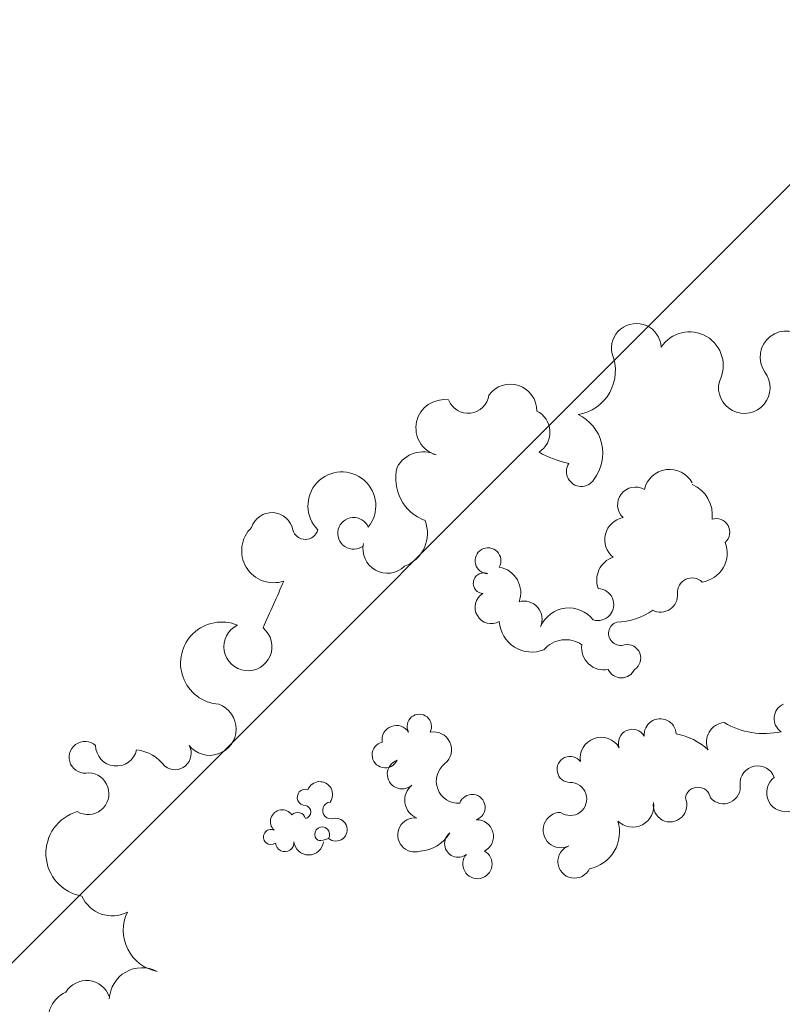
# Model space of a CAD drawing. Header units: millimetres. Extents: x 6567289036 to 6568990308, y 5976640423 to 5977332400.
# Tile 61 of 216: x 6568111209 to 6568112082, y 5976975017 to 5976976144. Entities that reach past the tile are written whole.
import ezdxf

# ---------------------------------------------------------------- set-up
doc = ezdxf.new("R2010")
doc.units = ezdxf.units.MM
doc.layers.add('ZAGOSPODAROWANIE_DRZEWA', color=110, linetype='Continuous', lineweight=5)
picture_1 = doc.add_image_def('image2.jpg', size_in_pixel=(6997, 9782))

# ---------------------------------------------------------------- blocks, each defined once
blk = doc.blocks.new('drz_353_r')
at = {"color": 114, "lineweight": 15}
for centre, radius, start, end in [((-155.3290390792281, 8.170138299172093), 5.963262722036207, 130.3411859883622, 305.4753879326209), ((-55.5999300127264, 8.072391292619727), 4.372596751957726, 216.7788229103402, 98.71296139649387), ((-72.55733672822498, 8.97709652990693), 3.578308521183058, 203.615760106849, 326.868139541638), ((-87.17971002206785, 3.14734223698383), 18.03977082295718, 329.3975281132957, 12.40061891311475), ((-57.68953965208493, 1.662905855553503), 4.046101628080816, 110.4343857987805, 272.2119119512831), ((-148.3345529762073, -1.411028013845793), 5.900133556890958, 255.8537677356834, 126.7923397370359), ((-56.94232731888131, -6.226963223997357), 3.891924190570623, 310.8672978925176, 98.73507689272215), ((-153.3842016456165, -13.95787012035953), 7.720395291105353, 62.14141250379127, 237.1616184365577), ((-115.2258464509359, -7.853119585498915), 3.115530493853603, 41.79600832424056, 197.6346147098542), ((-110.4722040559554, -12.03214221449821), 6.71120773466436, 8.310128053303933, 111.2366959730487), ((-67.20761503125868, -5.620573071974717), 4.464302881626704, 185.3435001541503, 294.2033834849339), ((-119.1682012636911, -16.31081537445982), 7.57662569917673, 82.61987315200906, 156.8107498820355), ((-101.4150478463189, -13.38278089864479), 3.350271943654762, 136.1585398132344, 273.9278938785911), ((-55.1533245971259, -19.38295645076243), 14.08675904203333, 136.5346094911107, 170.2803267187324), ((-53.94013933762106, -12.04282275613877), 2.908595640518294, 99.01318740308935, 260.9868125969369), ((-123.7113109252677, -18.51944202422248), 5.898656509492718, 118.3320081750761, 257.3931272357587), ((-52.76096456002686, -18.41260130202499), 3.860361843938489, 261.2240828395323, 115.0553838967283), ((-100.7809661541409, -20.54812258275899), 3.844288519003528, 331.4023750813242, 96.04117109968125), ((-68.85800507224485, -20.66669182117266), 3.666387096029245, 92.81202923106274, 275.3689713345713), ((-157.3344233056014, -26.13330760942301), 5.693640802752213, 92.37886122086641, 283.0200208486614), ((-108.6412621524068, -30.7429987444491), 14.00146377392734, 0.4742727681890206, 36.63449274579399), ((-52.50649629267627, -26.96533855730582), 4.812065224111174, 315.192588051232, 100.0947907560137), ((-121.4975005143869, -26.35232581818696), 4.070672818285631, 149.3296691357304, 315.9259375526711), ((-66.93697972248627, -27.06650630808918), 3.170140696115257, 119.8518170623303, 289.0878977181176), ((-86.40749341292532, -28.23821356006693), 3.112720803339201, 33.03976029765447, 190.5157067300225), ((-85.22879169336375, -29.56137497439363), 3.341992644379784, 295.3463107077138, 64.65368929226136), ((-113.5106966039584, -28.2082616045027), 5.15541145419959, 190.9080252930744, 321.0518057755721), ((-92.04642056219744, -29.73853570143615), 2.741832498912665, 198.9096801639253, 19.87713599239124), ((-152.2041581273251, -41.10042729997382), 10.17532270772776, 9.187009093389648, 112.2175423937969), ((-104.2874056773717, -29.71757781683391), 5.493835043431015, 198.3707846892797, 290.9898157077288), ((-98.65927331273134, -34.97340829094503), 3.662416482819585, 344.05595543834, 178.0199233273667), ((-63.48570993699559, -34.20307030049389), 4.793304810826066, 120.2476968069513, 278.6755179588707), ((-46.59007007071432, -38.560276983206), 8.576908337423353, 11.48636563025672, 106.963112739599), ((-133.2939293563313, -43.55025287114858), 9.756869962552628, 52.02595716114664, 155.3173468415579), ((-88.8063332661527, -33.56201737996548), 5.103261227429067, 262.5510318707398, 11.0756387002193), ((-129.1192849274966, -38.73262058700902), 3.406189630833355, 237.4685417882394, 57.52679421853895), ((-90.8185383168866, -41.57408676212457), 7.06790848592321, 127.6691977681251, 246.5978283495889), ((-54.15130268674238, -41.26854471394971), 3.78460128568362, 324.1403767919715, 181.0392447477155), ((-39.82546559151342, -40.28634346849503), 3.805767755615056, 199.4413420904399, 64.46494532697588), ((-84.05621092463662, -42.33117438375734), 6.560729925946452, 145.5749363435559, 229.3055994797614), ((-60.9227287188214, -41.29548692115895), 2.987738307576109, 128.0129300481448, 359.2002933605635), ((-156.0030670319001, -35.85581121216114), 25.70314446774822, 330.8025581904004, 347.0763864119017), ((-47.0291498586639, -43.39244865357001), 4.055974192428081, 181.315563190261, 26.96850956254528), ((-138.125336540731, -51.29935181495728), 5.406451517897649, 32.50164374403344, 153.8504085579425), ((-95.22605199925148, -50.08292428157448), 7.430672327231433, 273.5978183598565, 21.94876718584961), ((-143.0521493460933, -54.98705853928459), 6.070865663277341, 89.30412479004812, 233.7847515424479), ((-95.31687918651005, -51.83593229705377), 4.136789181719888, 65.87097048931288, 195.88980898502), ((-101.3844637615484, -58.52769801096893), 5.938655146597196, 69.4062273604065, 170.0243956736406), ((-108.6879790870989, -60.08503941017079), 2.967125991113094, 60.64277213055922, 358.9059225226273), ((-98.01586802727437, -59.31307398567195), 3.727370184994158, 211.7469230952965, 29.12411046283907), ((-147.2905517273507, -64.65970374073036), 4.818910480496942, 291.5328973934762, 82.22868263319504), ((-103.5477431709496, -61.08553054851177), 2.369722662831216, 156.5286859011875, 355.4310935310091), ((-52.23279249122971, -63.72940872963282), 2.985040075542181, 18.45558375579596, 251.4757859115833), ((-45.59673152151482, -62.65350433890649), 3.806795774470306, 27.4823279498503, 181.9710359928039), ((-39.2650115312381, -62.50418677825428), 3.36347041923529, 229.1827070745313, 151.4512549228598), ((-43.92045725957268, -66.93732692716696), 3.098346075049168, 217.5354272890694, 37.53542728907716), ((-58.24099141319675, -66.85971095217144), 5.068716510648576, 217.674799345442, 3.392203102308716), ((-139.1219512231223, -70.11263719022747), 6.473033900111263, 171.3784970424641, 343.5929391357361), ((-65.43230545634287, -72.52609120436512), 4.087311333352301, 38.93255166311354, 191.7067210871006), ((-50.69709356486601, -76.13777759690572), 8.493332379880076, 3.490867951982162, 59.42929268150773), ((-126.8985320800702, -74.97568573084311), 6.736255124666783, 153.2242839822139, 241.5228532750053), ((-114.9443657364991, -81.96820159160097), 8.014705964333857, 20.1269127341, 111.4690022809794), ((-70.77134475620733, -75.80939055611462), 2.794438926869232, 61.42164823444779, 298.5783517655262), ((-127.5391135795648, -70.9139576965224), 10.30877762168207, 255.5562049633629, 339.5864741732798), ((-53.89183000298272, -74.72138205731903), 4.432824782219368, 218.9542319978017, 338.0871700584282), ((-45.91358548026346, -76.85725788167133), 3.895559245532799, 172.8989844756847, 18.50861647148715), ((-67.6913466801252, -81.05489062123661), 3.291129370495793, 121.9839308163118, 279.1732275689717), ((-59.83454046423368, -79.77350895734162), 3.370291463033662, 199.6368028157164, 42.23026309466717), ((-111.4670620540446, -83.11384261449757), 5.623468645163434, 257.8732416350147, 43.95919217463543), ((-64.2542422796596, -83.62497304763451), 2.990526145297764, 193.1226145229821, 65.38900253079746), ((-121.2681107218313, -93.54486558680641), 7.774792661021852, 51.04740403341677, 314.8386708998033), ((-114.9847123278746, -90.85252603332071), 3.632621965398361, 112.5925495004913, 38.08483076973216), ((-47.12052566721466, -94.92567087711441), 2.604878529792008, 319.7951648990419, 192.1646145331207), ((-55.19173386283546, -98.60469973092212), 2.933265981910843, 53.69395618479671, 248.3290121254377), ((-51.53113943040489, -96.00500701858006), 1.938218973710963, 186.9900053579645, 15.88279685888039), ((-46.05186159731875, -98.04037672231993), 1.703500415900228, 57.28040104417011, 10.16347950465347), ((-116.5666397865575, -101.9306084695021), 2.976854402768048, 285.2027353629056, 74.79726463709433), ((-44.76094794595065, -101.1375979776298), 3.419655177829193, 276.4787521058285, 83.5212478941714), ((-54.53105540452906, -101.9189529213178), 1.840426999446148, 161.3576190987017, 0.8181971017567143), ((-51.17886544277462, -102.1889362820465), 1.540703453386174, 11.08654443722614, 168.9134555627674), ((-49.22742992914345, -103.667630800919), 1.828558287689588, 103.9069053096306, 226.2921167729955), ((-114.8776363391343, -109.5690983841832), 4.851609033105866, 100.7911805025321, 252.8415436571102), ((-48.9750677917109, -107.2141416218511), 2.692047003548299, 124.2697115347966, 316.5409047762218), ((-44.17641954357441, -106.6186838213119), 2.092721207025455, 272.9299146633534, 95.44757861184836), ((-110.9968450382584, -109.153384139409), 7.330405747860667, 223.5589922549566, 18.64492458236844), ((884.9497263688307, 2101.595986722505), 2419.747718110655, 245.8755061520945, 246.1541372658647), ((-89.0189230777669, -115.0423106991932), 5.497572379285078, 205.9151049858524, 141.1429335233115), ((-45.43836953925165, -109.7703165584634), 1.732348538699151, 156.0044525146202, 37.79491379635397), ((-85.24160231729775, -121.0320646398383), 9.430897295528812, 157.6442480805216, 355.8050461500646), ((-70.1653198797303, -123.780175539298), 6.032630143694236, 308.3387956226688, 160.0509690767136), ((-64.58697729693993, -131.7623674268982), 3.73326422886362, 322.4084996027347, 119.4628510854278), ((-56.16891945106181, -141.5216218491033), 9.26221715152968, 126.1201285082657, 173.822518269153), ((-24.05650746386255, -134.0021742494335), 9.578367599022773, 244.040815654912, 349.0343085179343), ((-8.035034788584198, -139.3171946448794), 7.483246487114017, 152.1746712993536, 267.3741841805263), ((-66.45472921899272, -145.1639934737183), 4.762527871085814, 270.3791064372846, 76.92541834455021), ((-34.97259966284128, -146.1225681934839), 7.583694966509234, 293.8204542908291, 27.55678028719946), ((-55.36969707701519, -151.6640796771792), 4.781389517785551, 329.3045456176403, 177.9534432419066), ((-7.061120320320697, -152.003479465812), 5.526105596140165, 109.4452875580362, 238.5223955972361), ((-63.69081973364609, -152.3325917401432), 3.640834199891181, 138.6325564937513, 13.32732979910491), ((-41.70431277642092, -151.3538452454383), 9.942088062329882, 196.0635708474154, 350.1171358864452), ((-3.349204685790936, -153.5825492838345), 7.303928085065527, 205.4080472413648, 16.62106444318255)]:
    blk.add_arc(centre, radius, start, end, dxfattribs=at)

msp = doc.modelspace()

# ---------------------------------------------------------------- hatches: boundary and pattern name
at = {"lineweight": 9}
h = msp.add_hatch(dxfattribs=at)
h.set_pattern_fill('ANSI37', color=6, scale=200)
h.set_pattern_definition([(45, (0, 0), (-449.0128060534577, 449.0128060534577), []), (135, (0, 0), (-449.0128060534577, -449.0128060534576), [])])
edge = h.paths.add_edge_path()
edge.add_ellipse((6568115963.531235, 5976981075.503613), major_axis=(-4887.610083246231, 13295.45242395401), ratio=0.7412441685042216, start_angle=32.51208644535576, end_angle=210.017614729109)
edge.add_arc((6568120030.921191, 5976974544.735871), 6000.0000036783, 328.1187080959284, 341.4126795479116)
edge.add_arc((6568129230.183396, 5976971451.657601), 3705.336608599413, 102.07590089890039, 161.4207304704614, ccw=False)
edge.add_line((6568128455.000002, 5976975074.999993), (6568127189.99999, 5976976139.999994))
edge.add_line((6568127189.99999, 5976976139.999994), (6568126709.575541, 5976977735.563391))
edge.add_arc((6568125952.522593, 5976977524.292806), 785.9799155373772, -6.952018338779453e-08, 15.592810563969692, ccw=False)
edge.add_arc((6568125952.522593, 5976977524.292805), 785.9799146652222, -180, 0, ccw=False)
edge.add_arc((6568125952.522594, 5976977524.292805), 785.9799156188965, 15.59281063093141, 180, ccw=False)
edge.add_line((6568126709.575541, 5976977735.563391), (6568126110.000009, 5976980010.000004))
edge.add_line((6568126110.000009, 5976980010.000004), (6568123380.000009, 5976984369.999994))
edge.add_line((6568123380.000009, 5976984369.999994), (6568121269.99999, 5976989290.000013))
edge.add_line((6568121269.99999, 5976989290.000013), (6568113570.945966, 5976997357.572804))
edge.add_line((6568113570.945966, 5976997357.572804), (6568115087.354076, 5976995767.827636))
edge.add_line((6568115087.354076, 5976995767.827636), (6568109344.62986, 5976993777.976645))
edge.add_line((6568109344.62986, 5976993777.976645), (6568105057.329888, 5976992283.576641))
edge.add_line((6568105057.329888, 5976992283.576641), (6568103663.345472, 5976991804.321001))
edge.add_line((6568103663.345472, 5976991804.321001), (6568103663.086779, 5976991804.241769))
edge.add_line((6568103663.086779, 5976991804.241769), (6568105057.329888, 5976992283.576641))
edge.add_line((6568105057.329888, 5976992283.576641), (6568103718.416223, 5976991818.804065))
edge.add_line((6568103718.416223, 5976991818.804065), (6568104962.276554, 5976992242.049895))
edge.add_arc((6568105439.242177, 5976991029.434477), 1303.047335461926, -31.942532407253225, 111.4715139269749, ccw=False)
edge = h.paths.add_edge_path(flags=16)
edge.add_spline(control_points=[(6568124179.660505, 5976971937.399259), (6568124170.178185, 5976971922.238156), (6568124160.661446, 5976971907.1206), (6568124042.983392, 5976971721.395361), (6568123930.467439, 5976971556.34814), (6568123697.169327, 5976971237.91074), (6568123576.387566, 5976971084.520517), (6568123327.072579, 5976970789.772813), (6568123198.539742, 5976970648.415164), (6568122934.2278, 5976970378.038323), (6568122798.449032, 5976970249.018835), (6568122489.41623, 5976969976.473749), (6568122314.506495, 5976969836.032023), (6568121955.434841, 5976969574.236462), (6568121771.273003, 5976969452.881261), (6568121394.443346, 5976969229.517278), (6568121201.774976, 5976969127.507148), (6568120768.233918, 5976968924.113389), (6568120525.587008, 5976968827.159615), (6568120108.031768, 5976968688.061913), (6568119935.845833, 5976968638.2722), (6568119587.009729, 5976968552.366451), (6568119410.358985, 5976968516.250504), (6568119052.970499, 5976968457.845744), (6568118872.232271, 5976968435.557209), (6568118507.082804, 5976968404.968018), (6568118322.671227, 5976968396.66777), (6568117950.638351, 5976968394.212671), (6568117763.016894, 5976968400.058295), (6568117385.084333, 5976968426.035691), (6568117194.773247, 5976968446.167936), (6568116812.040392, 5976968500.828072), (6568116619.618782, 5976968535.35638), (6568116233.299957, 5976968618.873293), (6568116039.403005, 5976968667.862229), (6568115650.818154, 5976968780.308804), (6568115456.13058, 5976968843.766676), (6568115066.689784, 5976968985.094758), (6568114871.936908, 5976969062.965104), (6568114483.121285, 5976969232.991462), (6568114289.058877, 5976969325.147525), (6568113902.400093, 5976969523.545527), (6568113709.804032, 5976969629.787452), (6568113326.864097, 5976969856.083756), (6568113136.520503, 5976969976.138072), (6568112758.872959, 5976970229.713349), (6568112571.569253, 5976970363.234211), (6568112200.782331, 5976970643.326867), (6568112017.299326, 5976970789.898541), (6568111654.921274, 5976971095.610539), (6568111476.026404, 5976971254.750731), (6568111123.572922, 5976971585.05476), (6568110950.014457, 5976971756.218459), (6568110608.958048, 5976972109.965896), (6568110441.46023, 5976972292.549491), (6568110113.221196, 5976972668.478745), (6568109952.480091, 5976972861.824264), (6568109638.418891, 5976973258.56927), (6568109485.098891, 5976973461.968619), (6568109186.509607, 5976973878.067302), (6568109041.240406, 5976974090.766497), (6568108759.345093, 5976974524.669134), (6568108622.719053, 5976974745.872441), (6568108358.662783, 5976975195.949905), (6568108231.232617, 5976975424.823928), (6568107986.079069, 5976975889.375787), (6568107868.355747, 5976976125.053492), (6568107643.083237, 5976976602.316001), (6568107535.534105, 5976976843.900676), (6568107331.031953, 5976977332.054698), (6568107234.078984, 5976977578.623914), (6568107051.144165, 5976978075.802788), (6568106965.162361, 5976978326.412314), (6568106804.496389, 5976978830.709731), (6568106729.812265, 5976979084.397489), (6568106592.018281, 5976979593.875413), (6568106528.908463, 5976979849.665444), (6568106414.488504, 5976980362.362128), (6568106363.178405, 5976980619.268641), (6568106272.530857, 5976981133.206791), (6568106233.193444, 5976981390.238283), (6568106166.610678, 5976981903.433439), (6568106139.365355, 5976982159.596952), (6568106097.031569, 5976982670.066146), (6568106081.943135, 5976982924.371669), (6568106063.932471, 5976983430.14245), (6568106061.010261, 5976983681.607542), (6568106067.285231, 5976984180.727455), (6568106076.482419, 5976984428.382098), (6568106106.892788, 5976984918.928708), (6568106128.105963, 5976985161.820485), (6568106182.388234, 5976985641.912052), (6568106215.457308, 5976985879.111641), (6568106293.235035, 5976986346.918525), (6568106337.94364, 5976986577.525605), (6568106438.728861, 5976987031.282452), (6568106494.805395, 5976987254.43199), (6568106618.001571, 5976987692.450681), (6568106685.12109, 5976987907.319598), (6568106830.028, 5976988328.002844), (6568106907.815219, 5976988533.816941), (6568107073.636337, 5976988935.672216), (6568107161.670006, 5976989131.713181), (6568107347.522875, 5976989513.366485), (6568107445.341783, 5976989698.978644), (6568107650.271835, 5976990059.187248), (6568107757.382629, 5976990233.783571), (6568107980.380675, 5976990571.446624), (6568108096.267531, 5976990734.51332), (6568108336.290716, 5976991048.678833), (6568108460.426629, 5976991199.777731), (6568108716.422053, 5976991489.644339), (6568108848.28117, 5976991628.412262), (6568109119.210566, 5976991893.324191), (6568109258.280524, 5976992019.468547), (6568109573.005394, 5976992284.002355), (6568109750.216354, 5976992419.413794), (6568110113.673797, 5976992671.111975), (6568110299.920358, 5976992787.400099), (6568110680.724046, 5976993000.607155), (6568110875.28188, 5976993097.527375), (6568111199.420376, 5976993239.883722), (6568111326.713811, 5976993291.17831), (6568111455.464362, 5976993338.508967)], knot_values=[0, 0, 0, 0, 0.005215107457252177, 0.005215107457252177, 0.06425553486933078, 0.06425553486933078, 0.1232959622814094, 0.1232959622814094, 0.182336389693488, 0.182336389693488, 0.2413768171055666, 0.2413768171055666, 0.313447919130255, 0.313447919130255, 0.3855190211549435, 0.3855190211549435, 0.457590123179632, 0.457590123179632, 0.5444636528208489, 0.5444636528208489, 0.603987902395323, 0.603987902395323, 0.6635121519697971, 0.6635121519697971, 0.7230364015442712, 0.7230364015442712, 0.7825606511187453, 0.7825606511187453, 0.8420849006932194, 0.8420849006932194, 0.9016091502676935, 0.9016091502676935, 0.9611333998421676, 0.9611333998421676, 1.020657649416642, 1.020657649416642, 1.080181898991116, 1.080181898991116, 1.13970614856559, 1.13970614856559, 1.199230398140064, 1.199230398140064, 1.258754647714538, 1.258754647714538, 1.318278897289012, 1.318278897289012, 1.377803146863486, 1.377803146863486, 1.43732739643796, 1.43732739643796, 1.496851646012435, 1.496851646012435, 1.556375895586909, 1.556375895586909, 1.615900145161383, 1.615900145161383, 1.675424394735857, 1.675424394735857, 1.734948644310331, 1.734948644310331, 1.794472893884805, 1.794472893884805, 1.853997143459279, 1.853997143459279, 1.913521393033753, 1.913521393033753, 1.973045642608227, 1.973045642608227, 2.032569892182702, 2.032569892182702, 2.092094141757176, 2.092094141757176, 2.15161839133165, 2.15161839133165, 2.211142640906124, 2.211142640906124, 2.270666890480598, 2.270666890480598, 2.330191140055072, 2.330191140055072, 2.389715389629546, 2.389715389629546, 2.44923963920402, 2.44923963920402, 2.508763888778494, 2.508763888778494, 2.568288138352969, 2.568288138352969, 2.627812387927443, 2.627812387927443, 2.687336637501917, 2.687336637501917, 2.746860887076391, 2.746860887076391, 2.806385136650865, 2.806385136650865, 2.865909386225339, 2.865909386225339, 2.925433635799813, 2.925433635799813, 2.984957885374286, 2.984957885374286, 3.044482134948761, 3.044482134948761, 3.104006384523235, 3.104006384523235, 3.163530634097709, 3.163530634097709, 3.223054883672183, 3.223054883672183, 3.282579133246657, 3.282579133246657, 3.342103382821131, 3.342103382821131, 3.401627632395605, 3.401627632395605, 3.473631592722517, 3.473631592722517, 3.54563555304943, 3.54563555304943, 3.617639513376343, 3.617639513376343, 3.663283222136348, 3.663283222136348, 3.663283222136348, 3.663283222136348], degree=3, periodic=0)
edge.add_spline(control_points=[(6568111455.464362, 5976993338.508967), (6568111532.57975, 5976993366.857755), (6568111610.217915, 5976993393.784486), (6568111857.122364, 5976993474.349177), (6568112028.24174, 5976993522.753692), (6568112374.847825, 5976993606.100425), (6568112550.335085, 5976993641.042549), (6568112905.306947, 5976993697.314068), (6568113084.792009, 5976993718.643189), (6568113447.353069, 5976993747.531727), (6568113630.42938, 5976993755.090744), (6568113854.469842, 5976993755.815786), (6568113893.937239, 5976993755.626351), (6568113933.473553, 5976993755.11933)], knot_values=[6.007088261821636, 6.007088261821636, 6.007088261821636, 6.007088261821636, 6.034426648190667, 6.034426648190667, 6.093467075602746, 6.093467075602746, 6.152507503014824, 6.152507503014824, 6.211547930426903, 6.211547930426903, 6.270588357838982, 6.270588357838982, 6.283185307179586, 6.283185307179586, 6.283185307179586, 6.283185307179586], degree=3, periodic=0)
edge.add_arc((6568114150.153406, 5976990882.713037), 2880.56731633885, -6.57821503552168, 94.31393393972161, ccw=False)
edge.add_arc((6568110320.519809, 5976990930.202398), 6701.875845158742, 335.38205193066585, 356.7710859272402, ccw=False)
edge.add_spline(control_points=[(6568116413.233098, 5976988138.43152), (6568116399.802512, 5976988118.620205), (6568116386.481956, 5976988098.660331), (6568116311.348016, 5976987984.289184), (6568116251.873528, 5976987886.786275), (6568116138.119045, 5976987685.589762), (6568116083.839258, 5976987581.89623), (6568115980.755843, 5976987368.648404), (6568115931.952387, 5976987259.094217), (6568115840.085011, 5976987034.494839), (6568115797.021228, 5976986919.449773), (6568115716.873694, 5976986684.274664), (6568115679.790045, 5976986564.144757), (6568115611.816869, 5976986319.238267), (6568115580.927412, 5976986194.461821), (6568115525.527754, 5976985940.728713), (6568115501.017599, 5976985811.772182), (6568115458.53099, 5976985550.169449), (6568115440.554561, 5976985417.523372), (6568115411.258081, 5976985149.052274), (6568115399.938043, 5976985013.227372), (6568115384.04467, 5976984738.925879), (6568115379.471337, 5976984600.449398), (6568115377.129155, 5976984321.385095), (6568115379.360299, 5976984180.797376), (6568115390.652369, 5976983898.060843), (6568115399.713285, 5976983755.912126), (6568115424.657997, 5976983470.610762), (6568115440.541779, 5976983327.458203), (6568115479.093537, 5976983040.71043), (6568115501.761497, 5976982897.115299), (6568115553.811668, 5976982610.045099), (6568115583.193859, 5976982466.570113), (6568115648.571897, 5976982180.301835), (6568115684.56772, 5976982037.508623), (6568115763.042439, 5976981753.161994), (6568115805.521308, 5976981611.608654), (6568115896.802265, 5976981330.293968), (6568115945.604325, 5976981190.532698), (6568116049.343316, 5976980913.346115), (6568116104.280218, 5976980775.92088), (6568116220.072862, 5976980503.939821), (6568116280.928574, 5976980369.384072), (6568116408.316006, 5976980103.662653), (6568116474.847695, 5976979972.497057), (6568116613.318377, 5976979714.061551), (6568116685.257336, 5976979586.791718), (6568116834.248999, 5976979336.636009), (6568116911.301663, 5976979213.750213), (6568117070.203418, 5976978972.831218), (6568117152.052464, 5976978854.798099), (6568117320.207122, 5976978624.031129), (6568117406.512685, 5976978511.297358), (6568117583.219337, 5976978291.551407), (6568117673.620369, 5976978184.539309), (6568117858.137304, 5976977976.632259), (6568117952.253142, 5976977875.73739), (6568118143.801198, 5976977680.431128), (6568118241.23334, 5976977586.019817), (6568118438.999794, 5976977404.015286), (6568118539.334015, 5976977316.42215), (6568118742.477169, 5976977148.354403), (6568118845.285995, 5976977067.87987), (6568119052.940602, 5976976914.313204), (6568119157.786259, 5976976841.221138), (6568119369.069979, 5976976702.644506), (6568119475.507895, 5976976637.159993), (6568119689.528906, 5976976513.982927), (6568119797.111833, 5976976456.290405), (6568120012.977748, 5976976348.839824), (6568120121.260547, 5976976299.081761), (6568120338.088616, 5976976207.600125), (6568120446.633684, 5976976165.876508), (6568120663.562138, 5976976090.521903), (6568120771.945321, 5976976056.890822), (6568120988.145437, 5976975997.739588), (6568121095.962186, 5976975972.219279), (6568121310.650357, 5976975929.271747), (6568121417.521635, 5976975911.844309), (6568121629.970323, 5976975885.03404), (6568121735.547655, 5976975875.65095), (6568121941.568389, 5976975865.039034), (6568122042.065019, 5976975863.546184), (6568122141.684427, 5976975865.736631)], knot_values=[0.4891344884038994, 0.4891344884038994, 0.4891344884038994, 0.4891344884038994, 0.5018947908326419, 0.5018947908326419, 0.5617157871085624, 0.5617157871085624, 0.6215367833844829, 0.6215367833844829, 0.6813577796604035, 0.6813577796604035, 0.741178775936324, 0.741178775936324, 0.8009997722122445, 0.8009997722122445, 0.860820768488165, 0.860820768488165, 0.9206417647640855, 0.9206417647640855, 0.9804627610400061, 0.9804627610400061, 1.040283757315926, 1.040283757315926, 1.100104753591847, 1.100104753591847, 1.159925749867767, 1.159925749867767, 1.219746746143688, 1.219746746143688, 1.279567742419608, 1.279567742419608, 1.339388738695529, 1.339388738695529, 1.399209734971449, 1.399209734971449, 1.459030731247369, 1.459030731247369, 1.51885172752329, 1.51885172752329, 1.57867272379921, 1.57867272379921, 1.638493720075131, 1.638493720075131, 1.698314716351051, 1.698314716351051, 1.758135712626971, 1.758135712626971, 1.817956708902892, 1.817956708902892, 1.877777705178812, 1.877777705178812, 1.937598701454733, 1.937598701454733, 1.997419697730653, 1.997419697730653, 2.057240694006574, 2.057240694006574, 2.117061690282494, 2.117061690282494, 2.176882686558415, 2.176882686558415, 2.236703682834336, 2.236703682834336, 2.296524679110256, 2.296524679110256, 2.356345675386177, 2.356345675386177, 2.416166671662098, 2.416166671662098, 2.475987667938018, 2.475987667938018, 2.535808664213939, 2.535808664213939, 2.595629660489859, 2.595629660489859, 2.65545065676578, 2.65545065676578, 2.715271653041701, 2.715271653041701, 2.775092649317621, 2.775092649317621, 2.834913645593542, 2.834913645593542, 2.892721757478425, 2.892721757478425, 2.892721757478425, 2.892721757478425], degree=3, periodic=0)
edge.add_arc((6568122003.929132, 5976973301.462857), 2567.971282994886, -32.08544419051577, 86.92497051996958, ccw=False)
h.paths.add_polyline_path([(6568115761.083549, 5976988511.144317), (6568116213.983452, 5976988299.291283), (6568115366.57142, 5976986487.69177), (6568114913.671543, 5976986699.544763)], flags=0)
edge = h.paths.add_edge_path(flags=16)
edge.add_spline(control_points=[(6568122117.503294, 5976976965.470814), (6568122095.634129, 5976976964.989951), (6568122073.659348, 5976976964.752335), (6568122009.126465, 5976976964.777331), (6568121966.28494, 5976976965.70374), (6568121879.836099, 5976976969.420142), (6568121836.227296, 5976976972.21031), (6568121739.87075, 5976976980.41346), (6568121686.970827, 5976976986.224181), (6568121587.142304, 5976976999.685277), (6568121540.335401, 5976977006.99522), (6568121445.985789, 5976977023.765357), (6568121398.446313, 5976977033.224999), (6568121288.958086, 5976977057.366896), (6568121226.784196, 5976977072.767728), (6568121105.71034, 5976977106.113291), (6568121046.857298, 5976977123.817733), (6568120939.343596, 5976977158.941852), (6568120890.815192, 5976977175.807072), (6568120805.189653, 5976977207.377444), (6568120768.193889, 5976977221.60511), (6568120693.982465, 5976977251.337688), (6568120656.769596, 5976977266.841464), (6568120544.023896, 5976977315.639267), (6568120468.18812, 5976977350.924743), (6568120354.095163, 5976977407.819135), (6568120315.999114, 5976977427.44904), (6568120224.833806, 5976977475.959131), (6568120171.72779, 5976977505.457523), (6568120076.069017, 5976977560.873515), (6568120033.5171, 5976977586.335578), (6568119951.473879, 5976977637.018695), (6568119911.981095, 5976977662.127), (6568119833.066043, 5976977713.743689), (6568119793.636919, 5976977740.256621), (6568119699.98791, 5976977804.973507), (6568119645.818672, 5976977843.803679), (6568119508.509773, 5976977945.856742), (6568119425.572317, 5976978010.903067), (6568119307.374588, 5976978108.645167), (6568119271.608172, 5976978138.893512), (6568119188.881468, 5976978210.437518), (6568119142.019223, 5976978252.158396), (6568119048.845014, 5976978337.541326), (6568119002.525654, 5976978381.210325), (6568118910.504687, 5976978470.455091), (6568118864.806069, 5976978516.027941), (6568118769.706587, 5976978613.543143), (6568118720.370191, 5976978665.681199), (6568118622.64212, 5976978772.11737), (6568118574.253626, 5976978826.412236), (6568118469.449304, 5976978947.572772), (6568118413.249493, 5976979014.86982), (6568118275.879962, 5976979185.279014), (6568118195.664942, 5976979290.09271), (6568118078.404751, 5976979451.565716), (6568118039.822672, 5976979506.106125), (6568117963.732501, 5976979616.544595), (6568117926.22601, 5976979672.440291), (6568117848.78729, 5976979790.966536), (6568117808.966093, 5976979853.731558), (6568117725.871052, 5976979988.647191), (6568117682.78918, 5976980060.988088), (6568117598.438626, 5976980207.540318), (6568117557.175504, 5976980281.751142), (6568117476.656051, 5976980431.74359), (6568117437.392956, 5976980507.537989), (6568117360.950826, 5976980660.564817), (6568117323.774444, 5976980737.792494), (6568117249.00724, 5976980899.10006), (6568117211.57662, 5976980983.272905), (6568117141.192058, 5976981148.443359), (6568117108.100163, 5976981229.389515), (6568117044.291972, 5976981392.283509), (6568117013.577645, 5976981474.22713), (6568116954.739178, 5976981638.52753), (6568116926.602977, 5976981720.876121), (6568116872.800014, 5976981886.229169), (6568116847.128933, 5976981969.247186), (6568116798.298273, 5976982135.7856), (6568116775.14052, 5976982219.300756), (6568116730.954418, 5976982388.284255), (6568116709.975831, 5976982473.756072), (6568116670.707622, 5976982644.857734), (6568116652.414854, 5976982730.501804), (6568116617.887943, 5976982905.084249), (6568116601.761948, 5976982994.016427), (6568116572.453586, 5976983171.68931), (6568116559.271928, 5976983260.423236), (6568116538.781799, 5976983415.433166), (6568116530.826926, 5976983481.808152), (6568116516.586197, 5976983614.242401), (6568116510.300646, 5976983680.298689), (6568116499.599446, 5976983809.572456), (6568116495.122626, 5976983872.808131), (6568116487.710375, 5976983998.832855), (6568116484.77512, 5976984061.618791), (6568116480.207375, 5976984193.366218), (6568116478.747606, 5976984262.273131), (6568116477.694455, 5976984399.346871), (6568116478.101213, 5976984467.509321), (6568116480.499536, 5976984589.555973), (6568116482.160139, 5976984643.586482), (6568116486.657064, 5976984751.058761), (6568116489.49327, 5976984804.497582), (6568116499.608615, 5976984961.711306), (6568116508.53998, 5976985064.594976), (6568116528.744451, 5976985249.211628), (6568116539.306009, 5976985331.43283), (6568116560.588132, 5976985475.627213), (6568116570.743605, 5976985538.009781), (6568116590.958807, 5976985651.520385), (6568116600.770177, 5976985702.841016), (6568116621.541807, 5976985804.491194), (6568116632.501518, 5976985854.817669), (6568116656.957761, 5976985960.556149), (6568116670.599832, 5976986015.832397), (6568116699.252728, 5976986125.014327), (6568116714.262809, 5976986178.916669), (6568116742.480248, 5976986274.683747), (6568116755.447944, 5976986316.799826), (6568116782.205708, 5976986400.088901), (6568116795.994809, 5976986441.258929), (6568116840.02241, 5976986567.514733), (6568116871.630661, 5976986650.957241), (6568116921.490833, 5976986772.719453), (6568116938.52239, 5976986812.749106), (6568116974.182065, 5976986893.495354), (6568116992.847601, 5976986934.157406), (6568117030.997469, 5976987014.19085), (6568117050.483657, 5976987053.565917), (6568117094.24931, 5976987138.824138), (6568117118.70173, 5976987184.41643), (6568117168.663729, 5976987273.677287), (6568117194.177909, 5976987317.353882), (6568117246.20577, 5976987402.779351), (6568117272.716642, 5976987444.523621), (6568117325.543886, 5976987524.363022), (6568117351.826954, 5976987562.544697), (6568117421.686473, 5976987660.161722), (6568117465.902493, 5976987718.134262), (6568117539.472173, 5976987808.773355), (6568117568.257901, 5976987842.852838), (6568117626.509151, 5976987909.151843), (6568117655.982096, 5976987941.379913), (6568117715.569021, 5976988004.000515), (6568117745.681647, 5976988034.391772), (6568117828.65514, 5976988114.8297), (6568117882.116377, 5976988163.078126), (6568117990.663218, 5976988254.283109), (6568118045.75631, 5976988297.246881), (6568118157.477585, 5976988378.047336), (6568118214.106191, 5976988415.884933), (6568118310.119851, 5976988475.041928), (6568118349.091805, 5976988497.718554), (6568118388.411192, 5976988519.292567)], knot_values=[0.1112319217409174, 0.1112319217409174, 0.1112319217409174, 0.1112319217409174, 0.1286975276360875, 0.1286975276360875, 0.1622787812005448, 0.1622787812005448, 0.1958600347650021, 0.1958600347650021, 0.235836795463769, 0.235836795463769, 0.2705727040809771, 0.2705727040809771, 0.3053086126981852, 0.3053086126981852, 0.3499824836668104, 0.3499824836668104, 0.3916036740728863, 0.3916036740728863, 0.4255241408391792, 0.4255241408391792, 0.451170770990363, 0.451170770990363, 0.4768174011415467, 0.4768174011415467, 0.5286687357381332, 0.5286687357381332, 0.5545944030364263, 0.5545944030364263, 0.5906419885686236, 0.5906419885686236, 0.619497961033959, 0.619497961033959, 0.6462924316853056, 0.6462924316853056, 0.6730869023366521, 0.6730869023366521, 0.7100172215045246, 0.7100172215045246, 0.7669852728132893, 0.7669852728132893, 0.7918135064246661, 0.7918135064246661, 0.8246233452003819, 0.8246233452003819, 0.8574331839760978, 0.8574331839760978, 0.8902430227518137, 0.8902430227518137, 0.9262393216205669, 0.9262393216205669, 0.9622356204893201, 0.9622356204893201, 1.00504305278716, 1.00504305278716, 1.068421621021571, 1.068421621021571, 1.100110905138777, 1.100110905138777, 1.131800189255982, 1.131800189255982, 1.166539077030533, 1.166539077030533, 1.205615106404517, 1.205615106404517, 1.24476671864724, 1.24476671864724, 1.283918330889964, 1.283918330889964, 1.323069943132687, 1.323069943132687, 1.36501001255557, 1.36501001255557, 1.40474522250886, 1.40474522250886, 1.44448043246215, 1.44448043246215, 1.484002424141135, 1.484002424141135, 1.52352441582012, 1.52352441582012, 1.563046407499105, 1.563046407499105, 1.603325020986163, 1.603325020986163, 1.643603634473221, 1.643603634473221, 1.685435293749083, 1.685435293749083, 1.727266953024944, 1.727266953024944, 1.758683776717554, 1.758683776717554, 1.790100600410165, 1.790100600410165, 1.82035299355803, 1.82035299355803, 1.850605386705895, 1.850605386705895, 1.884095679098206, 1.884095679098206, 1.917585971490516, 1.917585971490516, 1.944425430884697, 1.944425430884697, 1.971264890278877, 1.971264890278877, 2.023854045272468, 2.023854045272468, 2.066949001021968, 2.066949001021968, 2.100399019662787, 2.100399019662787, 2.128464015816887, 2.128464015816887, 2.156529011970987, 2.156529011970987, 2.188034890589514, 2.188034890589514, 2.219540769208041, 2.219540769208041, 2.244752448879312, 2.244752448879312, 2.269964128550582, 2.269964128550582, 2.322983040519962, 2.322983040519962, 2.349492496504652, 2.349492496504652, 2.377233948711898, 2.377233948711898, 2.404975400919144, 2.404975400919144, 2.438306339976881, 2.438306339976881, 2.471637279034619, 2.471637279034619, 2.504968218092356, 2.504968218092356, 2.536913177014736, 2.536913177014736, 2.588608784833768, 2.588608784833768, 2.621141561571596, 2.621141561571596, 2.653674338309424, 2.653674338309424, 2.686207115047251, 2.686207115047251, 2.74242991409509, 2.74242991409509, 2.798652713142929, 2.798652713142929, 2.854875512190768, 2.854875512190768, 2.892721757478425, 2.892721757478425, 2.892721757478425, 2.892721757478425], degree=3, periodic=0)
edge.add_spline(control_points=[(6568118388.411192, 5976988519.292567), (6568118407.503041, 5976988529.768005), (6568118426.676805, 5976988539.983483), (6568118445.93295, 5976988549.941411)], knot_values=[0.09285536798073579, 0.09285536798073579, 0.09285536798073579, 0.09285536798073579, 0.1112319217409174, 0.1112319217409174, 0.1112319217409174, 0.1112319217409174], degree=3, periodic=0)
edge.add_arc((6568119349.581503, 5976985762.960799), 2919.111710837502, 87.67538134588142, 109.22435699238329, ccw=False)
edge.add_line((6568119467.983941, 5976988679.670254), (6568123702.152377, 5976977161.733254))
edge.add_arc((6568122424.283519, 5976980983.951488), 4030.173821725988, 265.63437405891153, 288.4861475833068, ccw=False)
h.paths.add_polyline_path([(6568116676.473959, 5976983441.700371), (6568117159.45376, 5976983571.046967), (6568117676.84016, 5976981639.127905), (6568117193.860406, 5976981509.781294)], flags=0)
h.paths.add_polyline_path([(6568117304.030704, 5976981266.825973), (6568117743.232635, 5976981505.785578), (6568118699.071038, 5976979748.977991), (6568118259.869155, 5976979510.018382)], flags=0)
h.paths.add_polyline_path([(6568119236.432351, 5976976516.235448), (6568121091.216148, 5976975768.052904), (6568120904.170481, 5976975304.356939), (6568119049.386724, 5976976052.539511)], flags=0)

# ---------------------------------------------------------------- linework, layer by layer
at = {"color": 1, "lineweight": 20}
msp.add_circle((6568117250.590734, 5976981456.55751), 5732.10462474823, dxfattribs=at)
at = {"color": 6, "lineweight": 30}
msp.add_ellipse((6568115963.531235, 5976981075.503613), major_axis=(-4887.610083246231, 13295.45242395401), ratio=0.7412441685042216, start_param=6.850628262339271, end_param=9.948684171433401, dxfattribs=at)
msp.add_open_spline([(6568111455.464362, 5976993338.508967), (6568111326.713811, 5976993291.17831), (6568111199.420376, 5976993239.883722), (6568110875.28188, 5976993097.527375), (6568110680.724046, 5976993000.607155), (6568110299.920358, 5976992787.400099), (6568110113.673797, 5976992671.111975), (6568109750.216354, 5976992419.413794), (6568109573.005394, 5976992284.002355), (6568109258.280524, 5976992019.468547), (6568109119.210566, 5976991893.324191), (6568108848.28117, 5976991628.412262), (6568108716.422053, 5976991489.644339), (6568108460.426629, 5976991199.777731), (6568108336.290716, 5976991048.678833), (6568108096.267531, 5976990734.51332), (6568107980.380675, 5976990571.446624), (6568107757.382629, 5976990233.783571), (6568107650.271835, 5976990059.187248), (6568107445.341783, 5976989698.978644), (6568107347.522875, 5976989513.366485), (6568107161.670006, 5976989131.713181), (6568107073.636337, 5976988935.672216), (6568106907.815219, 5976988533.816941), (6568106830.028, 5976988328.002844), (6568106685.12109, 5976987907.319598), (6568106618.001571, 5976987692.450681), (6568106494.805395, 5976987254.43199), (6568106438.728861, 5976987031.282452), (6568106337.94364, 5976986577.525605), (6568106293.235035, 5976986346.918525), (6568106215.457308, 5976985879.111641), (6568106182.388234, 5976985641.912052), (6568106128.105963, 5976985161.820485), (6568106106.892788, 5976984918.928708), (6568106076.482419, 5976984428.382098), (6568106067.285231, 5976984180.727455), (6568106061.010261, 5976983681.607542), (6568106063.932471, 5976983430.14245), (6568106081.943135, 5976982924.371669), (6568106097.031569, 5976982670.066146), (6568106139.365355, 5976982159.596952), (6568106166.610678, 5976981903.433439), (6568106233.193444, 5976981390.238283), (6568106272.530857, 5976981133.206791), (6568106363.178405, 5976980619.268641), (6568106414.488504, 5976980362.362128), (6568106528.908463, 5976979849.665444), (6568106592.018281, 5976979593.875413), (6568106729.812265, 5976979084.397489), (6568106804.496389, 5976978830.709731), (6568106965.162361, 5976978326.412314), (6568107051.144165, 5976978075.802788), (6568107234.078984, 5976977578.623914), (6568107331.031953, 5976977332.054698), (6568107535.534105, 5976976843.900676), (6568107643.083237, 5976976602.316001), (6568107868.355747, 5976976125.053492), (6568107986.079069, 5976975889.375787), (6568108231.232617, 5976975424.823928), (6568108358.662783, 5976975195.949905), (6568108622.719053, 5976974745.872441), (6568108759.345093, 5976974524.669134), (6568109041.240406, 5976974090.766497), (6568109186.509607, 5976973878.067302), (6568109485.098891, 5976973461.968619), (6568109638.418891, 5976973258.56927), (6568109952.480091, 5976972861.824264), (6568110113.221196, 5976972668.478745), (6568110441.46023, 5976972292.549491), (6568110608.958048, 5976972109.965896), (6568110950.014457, 5976971756.218459), (6568111123.572922, 5976971585.05476), (6568111476.026404, 5976971254.750731), (6568111654.921274, 5976971095.610539), (6568112017.299326, 5976970789.898541), (6568112200.782331, 5976970643.326867), (6568112571.569253, 5976970363.234211), (6568112758.872959, 5976970229.713349), (6568113136.520503, 5976969976.138072), (6568113326.864097, 5976969856.083756), (6568113709.804032, 5976969629.787452), (6568113902.400093, 5976969523.545527), (6568114289.058877, 5976969325.147525), (6568114483.121285, 5976969232.991462), (6568114871.936908, 5976969062.965104), (6568115066.689784, 5976968985.094758), (6568115456.13058, 5976968843.766676), (6568115650.818154, 5976968780.308804), (6568116039.403005, 5976968667.862229), (6568116233.299957, 5976968618.873293), (6568116619.618782, 5976968535.35638), (6568116812.040392, 5976968500.828072), (6568117194.773247, 5976968446.167936), (6568117385.084333, 5976968426.035691), (6568117763.016894, 5976968400.058295), (6568117950.638351, 5976968394.212671), (6568118322.671227, 5976968396.66777), (6568118507.082804, 5976968404.968018), (6568118872.232271, 5976968435.557209), (6568119052.970499, 5976968457.845744), (6568119410.358985, 5976968516.250504), (6568119587.009729, 5976968552.366451), (6568119935.845833, 5976968638.2722), (6568120108.031768, 5976968688.061913), (6568120525.587008, 5976968827.159615), (6568120768.233918, 5976968924.113389), (6568121201.774976, 5976969127.507148), (6568121394.443346, 5976969229.517278), (6568121771.273003, 5976969452.881261), (6568121955.434841, 5976969574.236462), (6568122314.506495, 5976969836.032023), (6568122489.41623, 5976969976.473749), (6568122798.449032, 5976970249.018835), (6568122934.2278, 5976970378.038323), (6568123198.539742, 5976970648.415164), (6568123327.072579, 5976970789.772813), (6568123576.387566, 5976971084.520517), (6568123697.169327, 5976971237.91074), (6568123930.467439, 5976971556.34814), (6568124042.983392, 5976971721.395361), (6568124160.661446, 5976971907.1206), (6568124170.178185, 5976971922.238156), (6568124179.660505, 5976971937.399259)], degree=3, knots=[0, 0, 0, 0, 0.04564370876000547, 0.04564370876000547, 0.1176476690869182, 0.1176476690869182, 0.1896516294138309, 0.1896516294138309, 0.2616555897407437, 0.2616555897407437, 0.3211798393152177, 0.3211798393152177, 0.3807040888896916, 0.3807040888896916, 0.4402283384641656, 0.4402283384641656, 0.4997525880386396, 0.4997525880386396, 0.5592768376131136, 0.5592768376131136, 0.6188010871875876, 0.6188010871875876, 0.6783253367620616, 0.6783253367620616, 0.7378495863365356, 0.7378495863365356, 0.7973738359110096, 0.7973738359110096, 0.8568980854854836, 0.8568980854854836, 0.9164223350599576, 0.9164223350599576, 0.9759465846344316, 0.9759465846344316, 1.035470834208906, 1.035470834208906, 1.09499508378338, 1.09499508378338, 1.154519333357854, 1.154519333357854, 1.214043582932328, 1.214043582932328, 1.273567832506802, 1.273567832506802, 1.333092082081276, 1.333092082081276, 1.39261633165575, 1.39261633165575, 1.452140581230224, 1.452140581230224, 1.511664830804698, 1.511664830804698, 1.571189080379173, 1.571189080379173, 1.630713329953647, 1.630713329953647, 1.690237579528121, 1.690237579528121, 1.749761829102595, 1.749761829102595, 1.809286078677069, 1.809286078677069, 1.868810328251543, 1.868810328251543, 1.928334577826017, 1.928334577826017, 1.987858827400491, 1.987858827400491, 2.047383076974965, 2.047383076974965, 2.10690732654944, 2.10690732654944, 2.166431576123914, 2.166431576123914, 2.225955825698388, 2.225955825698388, 2.285480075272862, 2.285480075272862, 2.345004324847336, 2.345004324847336, 2.40452857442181, 2.40452857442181, 2.464052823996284, 2.464052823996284, 2.523577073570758, 2.523577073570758, 2.583101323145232, 2.583101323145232, 2.642625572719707, 2.642625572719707, 2.702149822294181, 2.702149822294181, 2.761674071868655, 2.761674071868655, 2.821198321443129, 2.821198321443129, 2.880722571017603, 2.880722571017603, 2.940246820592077, 2.940246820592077, 2.999771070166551, 2.999771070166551, 3.059295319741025, 3.059295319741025, 3.118819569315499, 3.118819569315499, 3.205693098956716, 3.205693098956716, 3.277764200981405, 3.277764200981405, 3.349835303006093, 3.349835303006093, 3.421906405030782, 3.421906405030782, 3.48094683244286, 3.48094683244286, 3.539987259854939, 3.539987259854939, 3.599027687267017, 3.599027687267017, 3.658068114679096, 3.658068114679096, 3.663283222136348, 3.663283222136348, 3.663283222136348, 3.663283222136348], dxfattribs=at)

# ---------------------------------------------------------------- block references
at = {"layer": 'ZAGOSPODAROWANIE_DRZEWA', "linetype": 'Continuous', "xscale": 5, "yscale": 5, "zscale": 5, "rotation": 270.0000000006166}
msp.add_blockref('drz_353_r', (6568112045.182198, 5976974981.266049), dxfattribs=at)

# ---------------------------------------------------------------- pictures from other files: only their frames are drawn
at = {"color": 6, "lineweight": 30}
image = msp.add_image(picture_1, insert=(6567921000, 5976718000), size_in_units=(296499.99999999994, 414515.22080891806), dxfattribs=at)
image.dxf.flags = 7

doc.saveas('drawing.dxf')
